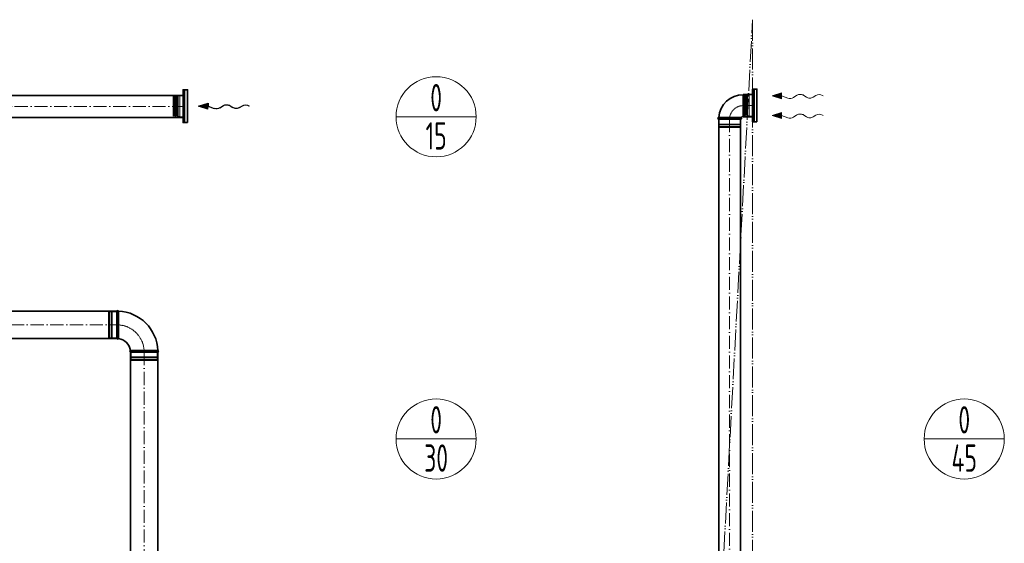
# Model space of a CAD drawing. Header units: millimetres. Extents: x -118717 to 8962, y 22910 to 145283.
# Tile 119 of 193: x -11705 to -7198, y 27783 to 30179. Entities that reach past the tile are written whole.
import ezdxf
from ezdxf.enums import TextEntityAlignment as Align

# ---------------------------------------------------------------- set-up
doc = ezdxf.new("R2010")
doc.units = ezdxf.units.MM
for name, pattern in [('ACAD_ISO02W100', [15, 12, -3]), ('ACAD_ISO05W100', [33, 24, -3, 0, -3, 0, -3]), ('ACAD_ISO10W100', [18, 12, -3, 0, -3])]:
    doc.linetypes.add(name, pattern=pattern)
for name, color, linetype, lineweight in [('VZT_05 ETA (ODVOD) - OBRYS', 6, 'Continuous', 35), ('VZT_06 ETA (ODVOD) - OSA', 6, 'ACAD_ISO10W100', 5), ('VZT_30 DISTRIBUČNÍ PRVKY - OBRYS', 1, 'Continuous', 35), ('VZT_50 POPIS - OBECNE', 7, 'Continuous', 13), ('VZT_52 POPIS - DISTRIBUCE', 7, 'Continuous', 5), ('VZT_POŽADAVKY NA STAVBU - PODHLEDY', 4, 'ACAD_ISO05W100', 5)]:
    doc.layers.add(name, color=color, linetype=linetype, lineweight=lineweight)
doc.layers.add('VZT_07 ETA (ODVOD) - NETISK', color=8, linetype='ACAD_ISO02W100', lineweight=5, plot=False)
doc.styles.add('JS', font='isocp.shx', dxfattribs={"width": 0.6, "height": 125})

msp = doc.modelspace()

# ---------------------------------------------------------------- linework, layer by layer
at = {"color": 0, "lineweight": 13}
for p, q in [((-8260.7, 29830.3), (-8217.6, 29843.7)), ((-8217.6, 29843.7), (-8217.7, 29829.7)), ((-8217.9, 29815.8), (-8260.7, 29830.3)), ((-8217.9, 29815.8), (-8217.7, 29829.7)), ((-8217.7, 29829.7), (-8189.1, 29820)), ((-8163.7, 29822.3), (-8147.2, 29832.7)), ((-8116.2, 29832.3), (-8104.3, 29824.3)), ((-8073.3, 29823.9), (-8060.3, 29832.1)), ((-8260.7, 29740.3), (-8217.6, 29753.7)), ((-8217.6, 29753.7), (-8217.7, 29739.7)), ((-8217.9, 29725.8), (-8260.7, 29740.3)), ((-8217.9, 29725.8), (-8217.7, 29739.7)), ((-8217.7, 29739.7), (-8189.1, 29730)), ((-8163.7, 29732.3), (-8147.2, 29742.7)), ((-8116.2, 29742.3), (-8104.3, 29734.3)), ((-8073.3, 29733.9), (-8060.3, 29742.1))]:
    msp.add_line(p, q, dxfattribs=at)
at = {"lineweight": 13}
for p, q in [((-8030.2, 29832.2), (-8027.1, 29830.3)), ((-8030.2, 29742.2), (-8027.1, 29740.3))]:
    msp.add_line(p, q, dxfattribs=at)
at = {"color": 8, "lineweight": 5}
for points in [[(-8385.6, 29838.4), (-8387.1, 29832.7, 0.060863), (-8387.1, 29832.1), (-8387.1, 29786.3)], [(-8385.6, 29838.4), (-8384.2, 29832.5, -0.058981), (-8384.1, 29831.9), (-8384.1, 29786.3)], [(-10991.9, 29835.2), (-10993.3, 29829.4, 0.060863), (-10993.4, 29828.8), (-10993.4, 29783)], [(-10991.9, 29835.2), (-10990.4, 29829.2, -0.058981), (-10990.4, 29828.6), (-10990.4, 29783)], [(-10972, 29830.5), (-10979.8, 29830.5, 0.291473), (-10982.3, 29829, 0.291473)], [(-8365.7, 29833.8), (-8373.6, 29833.8, 0.291473), (-8376, 29832.3, 0.291473)], [(-10991.9, 29730.9), (-10993.3, 29736.6, -0.060863), (-10993.4, 29737.3), (-10993.4, 29783)], [(-10991.9, 29730.9), (-10990.4, 29736.9, 0.058981), (-10990.4, 29737.5), (-10990.4, 29783)], [(-8385.6, 29734.2), (-8387.1, 29739.9, -0.060863), (-8387.1, 29740.6), (-8387.1, 29786.3)], [(-8385.6, 29734.2), (-8384.2, 29740.1, 0.058981), (-8384.1, 29740.8), (-8384.1, 29786.3)], [(-10972, 29735.5), (-10979.8, 29735.5, -0.291473), (-10982.3, 29737.1, -0.291473)], [(-8365.7, 29738.8), (-8373.6, 29738.8, -0.291473), (-8376, 29740.4, -0.291473)]]:
    msp.add_lwpolyline(points, format="xyb", dxfattribs=at)
for points in [[(-10998, 29826.8), (-11002, 29828.2), (-11002, 29783)], [(-10997.8, 29827.7), (-10997.8, 29783)], [(-10986.1, 29826.9), (-10986.1, 29783)], [(-10982.5, 29828.6), (-10982.5, 29783)], [(-10979.8, 29830.5), (-10979.8, 29783)], [(-10957, 29734.5), (-10972, 29734.5), (-10972, 29831.5), (-10957, 29831.5)], [(-10957, 29734.5), (-10957, 29831.5)], [(-8391.8, 29830), (-8395.7, 29831.5), (-8395.7, 29786.3)], [(-8391.6, 29831), (-8391.6, 29786.3)], [(-8379.9, 29830.2), (-8379.9, 29786.3)], [(-8376.3, 29831.9), (-8376.3, 29786.3)], [(-8373.6, 29833.8), (-8373.6, 29786.3)], [(-8350.7, 29737.8), (-8365.7, 29737.8), (-8365.7, 29834.8), (-8350.7, 29834.8)], [(-8350.7, 29737.8), (-8350.7, 29834.8)], [(-10998, 29739.3), (-11002, 29737.9), (-11002, 29783)], [(-10997.8, 29738.4), (-10997.8, 29783)], [(-10986.1, 29739.1), (-10986.1, 29783)], [(-10982.5, 29737.5), (-10982.5, 29783)], [(-10979.8, 29735.5), (-10979.8, 29783)], [(-8391.8, 29742.6), (-8395.7, 29741.2), (-8395.7, 29786.3)], [(-8391.6, 29741.6), (-8391.6, 29786.3)], [(-8379.9, 29742.4), (-8379.9, 29786.3)], [(-8376.3, 29740.8), (-8376.3, 29786.3)], [(-8373.6, 29738.8), (-8373.6, 29786.3)]]:
    msp.add_lwpolyline(points, dxfattribs=at)
for centre, radius, start, end in [((-10992.6, 29818.7), 10.5, 52.1622, 120.2824), ((-10985.7, 29830.8), 3.88, 263.3265, 332.5007), ((-8386.3, 29822), 10.5, 52.1622, 120.2824), ((-8379.5, 29834.1), 3.88, 263.3265, 332.5007), ((-10992.6, 29747.4), 10.5, 239.7176, 307.8378), ((-10985.7, 29735.3), 3.88, 27.4993, 96.6735), ((-8386.3, 29750.7), 10.5, 239.7176, 307.8378), ((-8379.5, 29738.6), 3.88, 27.4993, 96.6735)]:
    msp.add_arc(centre, radius, start, end, dxfattribs=at)
at = {"color": 0, "lineweight": 13, "extrusion": (0, 0, -1)}
for centre, start_param, end_param in [((-8131.8, 29823.2), 0.766537, 2.375056), ((-8045, 29822.5), 0.766537, 2.320574), ((-8179.1, 29831.8), 3.908129, 5.191299), ((-8088.7, 29833.4), 3.908129, 5.516649), ((-8131.8, 29733.2), 0.766537, 2.375056), ((-8045, 29732.5), 0.766537, 2.320574), ((-8179.1, 29741.8), 3.908129, 5.191299), ((-8088.7, 29743.4), 3.908129, 5.516649)]:
    msp.add_ellipse(centre, major_axis=(-21.5, 0.3), ratio=0.625, start_param=start_param, end_param=end_param, dxfattribs=at)
at = {"color": 0, "lineweight": 13}
for points in [[(-8217.9, 29815.8), (-8217.6, 29843.7), (-8260.7, 29830.3)], [(-8217.9, 29725.8), (-8217.6, 29753.7), (-8260.7, 29740.3)]]:
    msp.add_solid(points, dxfattribs=at)
at = {"layer": 'VZT_05 ETA (ODVOD) - OBRYS'}
for p, q in [((-8392.7, 29836.3), (-8350.7, 29836.3)), ((-8350.7, 29836.3), (-8350.7, 29734.3)), ((-8393.7, 29835.3), (-8393.7, 29735.3)), ((-8505.7, 29731.3), (-8455.5, 29731.3)), ((-8405.7, 29723.3), (-8505.7, 29723.3)), ((-8392.7, 29734.3), (-8350.7, 29734.3)), ((-11260.4, 28720), (-11260.4, 28845)), ((-11072.9, 28657.5), (-11197.9, 28657.5))]:
    msp.add_line(p, q, dxfattribs=at)
for points in [[(-10957, 29831.5), (-12178.8, 29831.5)], [(-10957, 29731.5), (-12178.8, 29731.5)], [(-8505.7, 26723.3), (-8505.7, 29723.3)], [(-8405.7, 26723.3), (-8405.7, 29723.3)], [(-11260.4, 28845), (-12195.8, 28845)], [(-11260.4, 28720), (-12195.8, 28720)], [(-11197.9, 27016.3), (-11197.9, 28657.2)], [(-11072.9, 27016.3), (-11072.9, 28657.2)]]:
    msp.add_lwpolyline(points, dxfattribs=at)
for centre, radius, start, end in [((-8392.7, 29835.3), 1, 90, 180), ((-8393.7, 29723.3), 112, 90, 175.904), ((-8505.7, 29727.3), 4, 90, 270), ((-8405.7, 29727.3), 4, 270, 53.1301), ((-8393.7, 29723.3), 12, 90, 143.1301), ((-8392.7, 29735.3), 1, 180, 270), ((-11256.6, 28843.3), 4.17, 21.1072, 156.5322), ((-11260.4, 28657.5), 187.5, 2.3607, 87.6393), ((-11256.6, 28721.7), 4.17, 203.4678, 329.7019), ((-11260.4, 28657.5), 62.5, 6.8302, 83.1698), ((-11196.3, 28661.3), 4.17, 120.2981, 246.5322), ((-11074.6, 28661.3), 4.17, 293.4678, 68.8928)]:
    msp.add_arc(centre, radius, start, end, dxfattribs=at)
for points, knots in [([(-8403.3, 29730.5), (-8403.3, 29730.5), (-8403.4, 29730.5), (-8404.1, 29730.6), (-8405.3, 29730.7), (-8408.4, 29730.9), (-8409.9, 29731), (-8415.6, 29731.2), (-8420.7, 29731.3), (-8432.4, 29731.3), (-8438.8, 29731.3), (-8448.9, 29731.3), (-8452.2, 29731.3), (-8455.5, 29731.3)], [158.803681, 158.803681, 158.803681, 158.803681, 163.616371, 163.616371, 177.367021, 177.367021, 187.043223, 187.043223, 208.249718, 208.249718, 228.912225, 228.912225, 238.882543, 238.882543, 238.882543, 238.882543]), ([(-11253, 28719.5), (-11253, 28719.5), (-11253, 28721.1), (-11252.9, 28727.2), (-11252.9, 28731.7), (-11252.9, 28743.1), (-11252.8, 28749.9), (-11252.8, 28764.9), (-11252.8, 28773), (-11252.8, 28789.4), (-11252.8, 28797.5), (-11252.7, 28812.7), (-11252.7, 28819.6), (-11252.7, 28831.4), (-11252.7, 28836.1), (-11252.7, 28842.7), (-11252.7, 28844.6), (-11252.7, 28844.8), (-11252.7, 28844.8), (-11252.7, 28844.8)], [0, 0, 0, 0, 24.235852, 24.235852, 48.531845, 48.531845, 73.024415, 73.024415, 97.570898, 97.570898, 122.078339, 122.078339, 146.53579, 146.53579, 170.957495, 170.957495, 195.359468, 195.359468, 197.168246, 197.168246, 197.168246, 197.168246]), ([(-11198.4, 28664.9), (-11198.4, 28664.9), (-11198.3, 28664.9), (-11198, 28664.9), (-11197.7, 28664.9), (-11196.6, 28664.9), (-11195.8, 28664.9), (-11192.7, 28665), (-11189.6, 28665), (-11180.6, 28665), (-11174.5, 28665.1), (-11160.3, 28665.1), (-11152.5, 28665.1), (-11136.3, 28665.1), (-11128.1, 28665.2), (-11112.2, 28665.2), (-11104.7, 28665.2), (-11091.6, 28665.2), (-11086, 28665.2), (-11079, 28665.2), (-11076.9, 28665.2), (-11073.9, 28665.2), (-11073.1, 28665.2), (-11073.1, 28665.2)], [197.067977, 197.067977, 197.067977, 197.067977, 201.792196, 201.792196, 209.190204, 209.190204, 218.040239, 218.040239, 237.760854, 237.760854, 262.206108, 262.206108, 286.831239, 286.831239, 311.323072, 311.323072, 335.946087, 335.946087, 360.704397, 360.704397, 377.088273, 377.088273, 394.105327, 394.105327, 394.105327, 394.105327])]:
    msp.add_open_spline(points, degree=3, knots=knots, dxfattribs=at)
at = {"layer": 'VZT_06 ETA (ODVOD) - OSA', "ltscale": 5}
for points in [[(-12178.8, 29781.5), (-10957, 29781.5)], [(-8455.7, 29723.3), (-8455.7, 26723.3)], [(-12195.8, 28782.5), (-11260.4, 28782.5)], [(-11135.4, 28657.2), (-11135.4, 27016.3)]]:
    msp.add_lwpolyline(points, dxfattribs=at)
at = {"layer": 'VZT_06 ETA (ODVOD) - OSA', "ltscale": 0.3}
for points in [[(-8350.7, 29785.3), (-8393.7, 29785.3, 0.414214), (-8455.7, 29723.3), (-8455.7, 29723.3)], [(-11260.4, 28782.5), (-11260.4, 28782.5, -0.414214), (-11135.4, 28657.5), (-11135.4, 28657.5)]]:
    msp.add_lwpolyline(points, format="xyb", dxfattribs=at)
at = {"layer": 'VZT_07 ETA (ODVOD) - NETISK', "ltscale": 0.4}
for p, q in [((-8504.7, 29701.3), (-8504.7, 29723.3)), ((-8504.7, 29701.3), (-8406.7, 29701.3)), ((-8503.7, 29697.8), (-8503.7, 29701.3)), ((-8407.7, 29697.8), (-8407.7, 29701.3)), ((-8406.7, 29701.3), (-8406.7, 29723.3)), ((-8505.7, 29697.8), (-8405.7, 29697.8)), ((-8505.7, 29697.3), (-8505.7, 29697.8)), ((-8505.7, 29697.3), (-8405.7, 29697.3)), ((-8505.7, 29690.3), (-8405.7, 29690.3)), ((-8505.7, 29689.8), (-8505.7, 29690.3)), ((-8505.7, 29689.8), (-8405.7, 29689.8)), ((-8504.7, 29689.3), (-8406.7, 29689.3)), ((-8504.7, 29685.3), (-8504.7, 29689.3)), ((-8504.7, 29685.3), (-8406.7, 29685.3)), ((-8503.7, 29690.3), (-8503.7, 29697.3)), ((-8503.7, 29689.3), (-8503.7, 29689.8)), ((-8407.7, 29690.3), (-8407.7, 29697.3)), ((-8407.7, 29689.3), (-8407.7, 29689.8)), ((-8406.7, 29685.3), (-8406.7, 29689.3)), ((-8405.7, 29697.3), (-8405.7, 29697.8)), ((-8405.7, 29689.8), (-8405.7, 29690.3)), ((-11298.4, 28722.5), (-11298.4, 28842.5)), ((-11294.4, 28842.5), (-11298.4, 28842.5)), ((-11294.4, 28722.5), (-11294.4, 28842.5)), ((-11293.9, 28841.5), (-11294.4, 28841.5)), ((-11293.9, 28721.5), (-11293.9, 28843.5)), ((-11293.4, 28843.5), (-11293.9, 28843.5)), ((-11293.4, 28721.5), (-11293.4, 28843.5)), ((-11286.4, 28841.5), (-11293.4, 28841.5)), ((-11286.4, 28721.5), (-11286.4, 28843.5)), ((-11285.9, 28843.5), (-11286.4, 28843.5)), ((-11285.9, 28721.5), (-11285.9, 28843.5)), ((-11282.4, 28841.5), (-11285.9, 28841.5)), ((-11282.4, 28722.5), (-11282.4, 28842.5)), ((-11260.4, 28842.5), (-11282.4, 28842.5)), ((-11294.4, 28722.5), (-11298.4, 28722.5)), ((-11293.9, 28723.5), (-11294.4, 28723.5)), ((-11293.4, 28721.5), (-11293.9, 28721.5)), ((-11286.4, 28723.5), (-11293.4, 28723.5)), ((-11285.9, 28721.5), (-11286.4, 28721.5)), ((-11282.4, 28723.5), (-11285.9, 28723.5)), ((-11260.4, 28722.5), (-11282.4, 28722.5)), ((-11074.4, 28632), (-11196.4, 28632)), ((-11196.4, 28632), (-11196.4, 28631.5)), ((-11074.4, 28631.5), (-11196.4, 28631.5)), ((-11074.4, 28624.5), (-11196.4, 28624.5)), ((-11196.4, 28624.5), (-11196.4, 28624)), ((-11074.4, 28624), (-11196.4, 28624)), ((-11195.4, 28657.5), (-11195.4, 28635.5)), ((-11075.4, 28635.5), (-11195.4, 28635.5)), ((-11075.4, 28623.5), (-11195.4, 28623.5)), ((-11195.4, 28623.5), (-11195.4, 28619.5)), ((-11075.4, 28619.5), (-11195.4, 28619.5)), ((-11194.4, 28635.5), (-11194.4, 28632)), ((-11194.4, 28631.5), (-11194.4, 28624.5)), ((-11194.4, 28624), (-11194.4, 28623.5)), ((-11076.4, 28635.5), (-11076.4, 28632)), ((-11076.4, 28631.5), (-11076.4, 28624.5)), ((-11076.4, 28624), (-11076.4, 28623.5)), ((-11075.4, 28657.5), (-11075.4, 28635.5)), ((-11075.4, 28623.5), (-11075.4, 28619.5)), ((-11074.4, 28632), (-11074.4, 28631.5)), ((-11074.4, 28624.5), (-11074.4, 28624))]:
    msp.add_line(p, q, dxfattribs=at)
at = {"layer": 'VZT_30 DISTRIBUČNÍ PRVKY - OBRYS'}
for points in [[(-10937, 29708), (-10937, 29858), (-10957, 29858), (-10957, 29708)], [(-8330.7, 29711.3), (-8330.7, 29861.3), (-8350.7, 29861.3), (-8350.7, 29711.3)]]:
    msp.add_lwpolyline(points, close=True, dxfattribs=at)
for points in [[(-10950.2, 29858), (-10950.2, 29708)], [(-8344, 29861.3), (-8344, 29711.3)]]:
    msp.add_lwpolyline(points, dxfattribs=at)
at = {"layer": 'VZT_50 POPIS - OBECNE', "color": 0, "lineweight": -2}
for p, q in [((-10886.2, 29783), (-10843, 29796.4)), ((-10843, 29796.4), (-10843.2, 29782.5)), ((-10843.4, 29768.5), (-10886.2, 29783)), ((-10843.4, 29768.5), (-10843.2, 29782.5)), ((-10843.2, 29782.5), (-10814.6, 29772.7)), ((-10789.2, 29775), (-10772.6, 29785.4)), ((-10741.7, 29785), (-10729.7, 29777)), ((-10698.8, 29776.6), (-10685.8, 29784.8))]:
    msp.add_line(p, q, dxfattribs=at)
at = {"layer": 'VZT_50 POPIS - OBECNE'}
msp.add_line((-10655.7, 29784.9), (-10652.6, 29783), dxfattribs=at)
at = {"layer": 'VZT_50 POPIS - OBECNE', "color": 0, "lineweight": -2, "extrusion": (0, 0, -1)}
for centre, start_param, end_param in [((-10804.5, 29784.5), 3.908129, 5.191299), ((-10757.3, 29775.9), 0.766537, 2.375056), ((-10714.1, 29786.1), 3.908129, 5.516649), ((-10670.4, 29775.2), 0.766537, 2.320574)]:
    msp.add_ellipse(centre, major_axis=(-21.5, 0.3), ratio=0.625, start_param=start_param, end_param=end_param, dxfattribs=at)
at = {"layer": 'VZT_50 POPIS - OBECNE', "color": 0, "lineweight": -2}
msp.add_solid([(-10843.4, 29768.5), (-10843, 29796.4), (-10886.2, 29783)], dxfattribs=at)
at = {"layer": 'VZT_52 POPIS - DISTRIBUCE'}
for p, q in [((-9982.4, 29734.5), (-9615.6, 29734.5)), ((-9982.4, 28260.3), (-9615.6, 28260.3)), ((-7565, 28260.3), (-7198.3, 28260.3))]:
    msp.add_line(p, q, dxfattribs=at)
for centre in [(-9799, 29734.5), (-9799, 28260.3), (-7381.7, 28260.3)]:
    msp.add_circle(centre, 183.4, dxfattribs=at)
at = {"layer": 'VZT_POŽADAVKY NA STAVBU - PODHLEDY', "ltscale": 4}
for p, q in [((-8581.6, 25892.9), (-8350.8, 30178.6)), ((-8350.8, 30178.6), (-8350.7, 25892.9))]:
    msp.add_line(p, q, dxfattribs=at)

# ---------------------------------------------------------------- texts
at = {"layer": 'VZT_52 POPIS - DISTRIBUCE', "ltscale": 50, "style": 'JS', "width": 0.7}
for s, p in [('0', (-9799, 29822)), ('15', (-9799, 29647)), ('0', (-9799, 28347.8)), ('0', (-7381.7, 28347.8)), ('30', (-9799, 28172.8)), ('45', (-7381.7, 28172.8))]:
    msp.add_text(s, height=125, dxfattribs=at).set_placement(p, align=Align.MIDDLE_CENTER)

doc.saveas('drawing.dxf')
